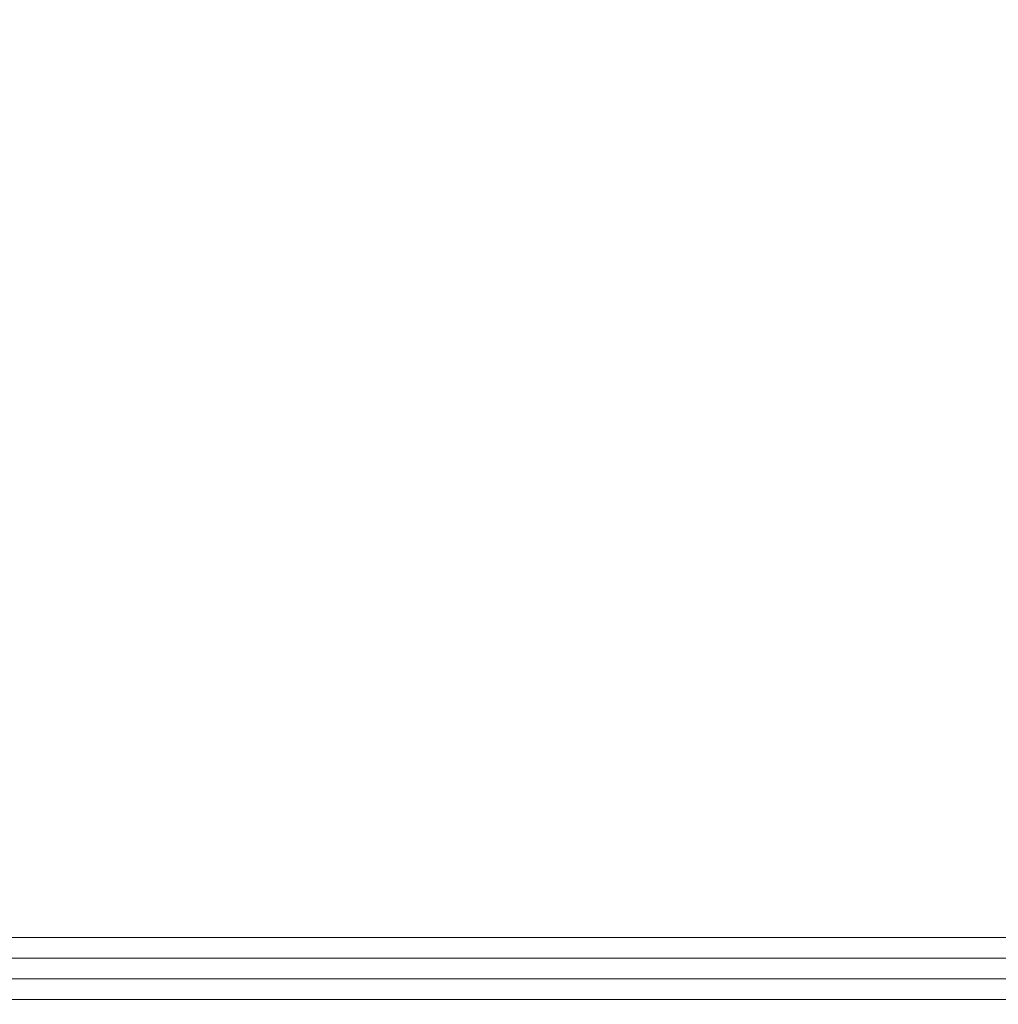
# Model space of a CAD drawing. Header units: inches. Extents: x 44881 to 156022, y 58140 to 83978.
# Tile 244 of 256: x 104283 to 104330, y 72495 to 72542. Entities that reach past the tile are written whole.
import ezdxf

# ---------------------------------------------------------------- set-up
doc = ezdxf.new("R2010")
doc.units = ezdxf.units.IN
doc.linetypes.add('ACAD_ISO02W100', pattern=[15, 12, -3])
for name, color, linetype, lineweight in [('!_A_03_ČIARKOVANÁ', 41, 'ACAD_ISO02W100', 13), ('_MB_kreskowanie_szklo_0.09', 157, 'Continuous', 9), ('_MB_szklo_0.15', 142, 'Continuous', 15)]:
    doc.layers.add(name, color=color, linetype=linetype, lineweight=lineweight)

# ---------------------------------------------------------------- blocks, each defined once
blk = doc.blocks.new('*U363')
at = {"layer": '_MB_kreskowanie_szklo_0.09'}
for points in [[(0, -47.76), (738, -47.76)], [(0, -48.76), (738, -48.76)], [(0, -49.76), (738, -49.76)]]:
    blk.add_lwpolyline(points, dxfattribs=at)
at = {"layer": '_MB_szklo_0.15'}
blk.add_lwpolyline([(738, -46.76), (0, -46.76), (0, -50.76), (738, -50.76)], dxfattribs=at)

msp = doc.modelspace()

# ---------------------------------------------------------------- linework, layer by layer
at = {"layer": '!_A_03_ČIARKOVANÁ', "color": 14, "ltscale": 0.5, "true_color": 0xa30000}
msp.add_arc((104420.786, 72524.623), 911.75, 90, 180, dxfattribs=at)

# ---------------------------------------------------------------- block references
at = {"color": 14, "true_color": 0xa30000, "rotation": 180}
msp.add_blockref('*U363', (104360.536, 72447.123), dxfattribs=at)

doc.saveas('drawing.dxf')
